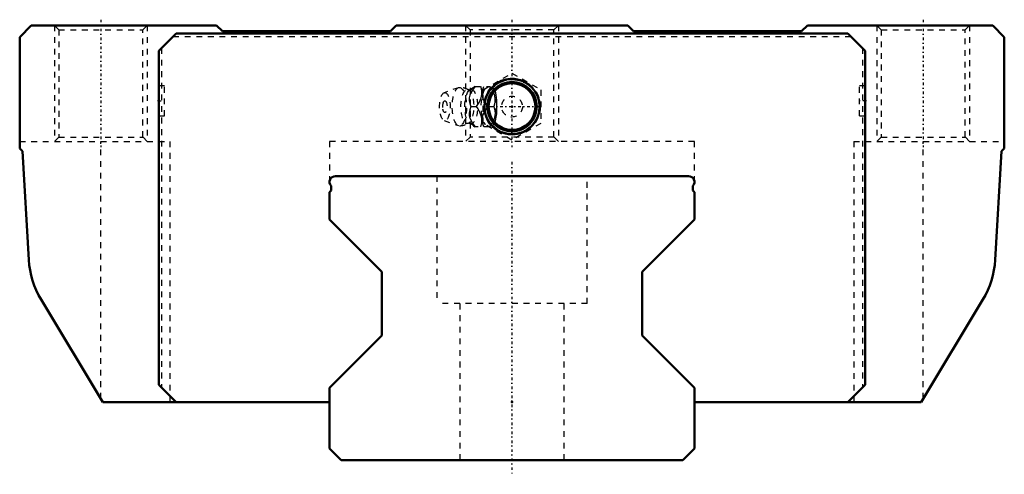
# Model space of a CAD drawing. Header units: millimetres. Extents: x -85 to 85, y -2 to 76.
import ezdxf

# ---------------------------------------------------------------- set-up
doc = ezdxf.new("R2010")
doc.units = ezdxf.units.MM
doc.linetypes.add('Center', pattern=[1.5, 0.45, -0.5, 0.05, -0.5])
doc.linetypes.add('Dashed', pattern=[2, 1, -1])
for name, color, linetype, lineweight in [('2d ConnectionPoints', 7, 'Continuous', 50), ('AM_0', 7, 'Continuous', 50), ('AM_5', 3, 'Continuous', 25), ('AM_7', 7, 'Center', 25), ('AM_9', 6, 'Dashed', 25)]:
    doc.layers.add(name, color=color, linetype=linetype, lineweight=lineweight)

# ---------------------------------------------------------------- blocks, each defined once
blk = doc.blocks.new('1_B_PT1_8_SRN_grease_nipple_joint_0_in_i313o64t8mp13c2psd5e5edia________2')
at = {"layer": 'AM_5', "linetype": 'Dashed'}
blk.add_arc((0, 61), 4.28, 75, 15, dxfattribs=at)
at = {"layer": 'AM_7'}
blk.add_line((-5.12, 61), (5.12, 61), dxfattribs=at)
at = {"layer": 'AM_9'}
for p, q in [((-5, 63.89), (0, 66.77)), ((0, 66.77), (5, 63.89)), ((-9.25, 64.27), (-11.71, 63.4)), ((-6.42, 64.5), (-3.85, 64.5)), ((-5, 58.11), (-5, 63.89)), ((-3.56, 64.15), (-3.85, 64.5)), ((5, 63.89), (5, 58.11)), ((-7.13, 61), (-6.14, 61)), ((-4.1, 61), (-3.12, 61)), ((-11.71, 58.6), (-9.25, 57.73)), ((0, 55.23), (-5, 58.11)), ((-3.85, 57.5), (-3.56, 57.85)), ((5, 58.11), (0, 55.23)), ((-3.85, 57.5), (-6.42, 57.5))]:
    blk.add_line(p, q, dxfattribs=at)
for points in [[(-7.26, 63.88), (-7.29, 63.87), (-7.36, 63.86), (-7.45, 63.87), (-7.48, 63.88)], [(-6.37, 64.5), (-6.77, 63.95), (-7.11, 63.37), (-7.28, 62.96), (-7.37, 62.54), (-7.37, 62.04), (-7.29, 61.55), (-7.13, 61)], [(-6.41, 64.51), (-6.45, 64.47), (-6.68, 64.27), (-6.99, 64.05), (-7.27, 63.88)], [(-6.14, 61), (-5.66, 61.73), (-5.47, 62.13), (-5.32, 62.53), (-5.21, 63.09), (-5.21, 63.66), (-5.28, 64.09), (-5.39, 64.5)], [(-4.1, 61), (-4.5, 61.55), (-4.84, 62.13), (-5.01, 62.54), (-5.1, 62.96), (-5.1, 63.46), (-5.02, 63.95), (-4.86, 64.5)], [(-3.87, 64.5), (-3.39, 63.77), (-3.2, 63.37), (-3.05, 62.97), (-2.94, 62.41), (-2.94, 61.84), (-3, 61.41), (-3.12, 61)], [(-3.56, 57.84), (-3.51, 57.82), (-3.38, 57.81), (-3.25, 57.86), (-3.13, 57.96), (-3.02, 58.12), (-2.84, 58.56), (-2.71, 59.16), (-2.64, 59.73), (-2.6, 60.32), (-2.59, 61.23), (-2.63, 62.14), (-2.67, 62.57), (-2.73, 62.99), (-2.82, 63.38), (-2.93, 63.71), (-3.05, 63.93), (-3.19, 64.09), (-3.43, 64.19), (-3.56, 64.16)], [(-7.13, 61), (-7.29, 60.45), (-7.38, 59.87), (-7.37, 59.46), (-7.28, 59.04), (-7.06, 58.54), (-6.77, 58.05), (-6.37, 57.5)], [(-5.39, 57.5), (-5.22, 58.23), (-5.2, 58.63), (-5.22, 59.03), (-5.36, 59.59), (-5.6, 60.16), (-5.85, 60.59), (-6.14, 61)], [(-4.86, 57.5), (-5.02, 58.05), (-5.11, 58.63), (-5.1, 59.04), (-5.01, 59.46), (-4.8, 59.96), (-4.5, 60.45), (-4.1, 61)], [(-3.12, 61), (-2.95, 60.27), (-2.93, 59.87), (-2.95, 59.47), (-3.09, 58.91), (-3.33, 58.34), (-3.58, 57.91), (-3.87, 57.5)], [(-7.48, 58.12), (-7.48, 58.12), (-7.43, 58.14), (-7.35, 58.14), (-7.28, 58.13), (-7.26, 58.12)], [(-7.27, 58.12), (-7.22, 58.1), (-6.9, 57.89), (-6.63, 57.69), (-6.42, 57.5), (-6.41, 57.5)]]:
    blk.add_lwpolyline(points, dxfattribs=at)
for radius in [4.88, 4.86, 4.8, 4.67, 4.06, 1.8]:
    blk.add_circle((0, 61), radius, dxfattribs=at)
for centre, radius, start, end in [((-9.09, 61), 3.3, 60.8606, 90), ((-10.18, 61), 1.82, 153.7155, 206.2845), ((-9.09, 61), 3.3, 270, 299.1394)]:
    blk.add_arc(centre, radius, start, end, dxfattribs=at)
for centre, major_axis in [((-11.59, 61), (0, 2.42)), ((-9.09, 61), (0, 3.3)), ((-7.71, 61), (0, 2.94)), ((-7.04, 61), (0, 2.94)), ((-11.59, 61), (0, 1.01))]:
    blk.add_ellipse(centre, major_axis=major_axis, ratio=0.374607, dxfattribs=at)
for major_axis, start_param, end_param in [((0, 3.44), 0.434797, 2.707526), ((0, 3.44), 5.871519, 6.288916), ((0, -3.44), 0.411667, 2.729926), ((0, 3.44), 3.136114, 3.553259)]:
    blk.add_ellipse((-4.08, 61), major_axis=major_axis, ratio=0.374607, start_param=start_param, end_param=end_param, dxfattribs=at)
blk = doc.blocks.new('2_SRN65CSSB_PT1_81_Slide25_55_0_in_i313o64t8mp13c2psd5e5edia________2')
at = {"layer": 'AM_0'}
for p, q in [((-83, 75), (-85, 73)), ((-51, 75), (-83, 75)), ((-50, 74), (-51, 75)), ((-20, 75), (-21, 74)), ((20, 75), (-20, 75)), ((21, 74), (20, 75)), ((51, 75), (50, 74)), ((83, 75), (51, 75)), ((85, 73), (83, 75)), ((-58, 73.6), (-61, 70.6)), ((58, 73.6), (-58, 73.6)), ((-21, 74), (-50, 74)), ((50, 74), (21, 74)), ((61, 70.6), (58, 73.6)), ((-85, 73), (-85, 53.8)), ((85, 53.8), (85, 73)), ((-61, 70.6), (-61, 13)), ((61, 13), (61, 70.6)), ((-85, 53.8), (-84.5, 53.3)), ((-84.5, 53.3), (-83.43, 34.57)), ((83.43, 34.57), (84.5, 53.3)), ((84.5, 53.3), (85, 53.8)), ((-81.3, 27.69), (-70.64, 10)), ((70.64, 10), (81.3, 27.69)), ((-61, 13), (-58, 10)), ((58, 10), (61, 13)), ((-70.64, 10), (-31.5, 10)), ((31.5, 10), (70.64, 10))]:
    blk.add_line(p, q, dxfattribs=at)
for radius in [4.76, 4.27, 4.03]:
    blk.add_circle((0, 61), radius, dxfattribs=at)
for centre, start, end in [((-68.45, 35.43), 183.2717, 211.0775), ((68.45, 35.43), 328.9225, 356.7283)]:
    blk.add_arc(centre, 15, start, end, dxfattribs=at)
at = {"layer": 'AM_5', "linetype": 'Dashed'}
for p, q in [((-79, 75), (-79, 55)), ((-63, 75), (-63, 55)), ((-8, 75), (-8, 55)), ((8, 75), (8, 55)), ((63, 75), (63, 55)), ((79, 75), (79, 55))]:
    blk.add_line(p, q, dxfattribs=at)
at = {"layer": 'AM_5'}
blk.add_arc((0, 61), 4.86, 75, 15, dxfattribs=at)
at = {"layer": 'AM_7'}
for p, q in [((-71, 76), (-71, 54)), ((0, 76), (0, 54)), ((71, 76), (71, 54)), ((-61.05, 62), (-59.95, 62)), ((61.05, 62), (59.95, 62))]:
    blk.add_line(p, q, dxfattribs=at)
at = {"layer": 'AM_9'}
for p, q in [((-79, 75), (-78.25, 74.25)), ((-63.75, 74.25), (-63, 75)), ((-8, 75), (-7.25, 74.25)), ((7.25, 74.25), (8, 75)), ((63, 75), (63.75, 74.25)), ((78.25, 74.25), (79, 75)), ((-78.25, 74.25), (-78.25, 55.75)), ((-78.25, 74.25), (-63.75, 74.25)), ((-63.75, 55.75), (-63.75, 74.25)), ((-58.5, 73.1), (58.5, 73.1)), ((-7.25, 74.25), (-7.25, 55.75)), ((7.25, 74.25), (-7.25, 74.25)), ((7.25, 55.75), (7.25, 74.25)), ((63.75, 74.25), (63.75, 55.75)), ((63.75, 74.25), (78.25, 74.25)), ((78.25, 55.75), (78.25, 74.25)), ((-60.5, 71.1), (-60.5, 12.5)), ((60.5, 71.1), (60.5, 12.5)), ((-60, 64.6), (-61, 64.6)), ((-60, 59.4), (-60, 64.6)), ((60, 59.4), (60, 64.6)), ((61, 64.6), (60, 64.6)), ((-61, 59.4), (-60, 59.4)), ((60, 59.4), (61, 59.4)), ((-85, 55), (-59, 55)), ((-78.25, 55.75), (-79, 55)), ((-78.25, 55.75), (-63.75, 55.75)), ((-71, 10.6), (-71, 55)), ((-63, 55), (-63.75, 55.75)), ((-59, 10), (-59, 55)), ((31.5, 55), (-31.5, 55)), ((-31.5, 55), (-31.5, 48)), ((-7.25, 55.75), (-8, 55)), ((7.25, 55.75), (-7.25, 55.75)), ((8, 55), (7.25, 55.75)), ((31.5, 48), (31.5, 55)), ((59, 55), (59, 10)), ((59, 55), (85, 55)), ((63.75, 55.75), (63, 55)), ((63.75, 55.75), (78.25, 55.75)), ((71, 10.6), (71, 55)), ((79, 55), (78.25, 55.75))]:
    blk.add_line(p, q, dxfattribs=at)
blk = doc.blocks.new('3_SRN65C127035_Track_0_in_i313o64t8mp13c2psd5e5edia________2')
at = {"layer": 'AM_0'}
for p, q in [((30.5, 49), (-30.5, 49)), ((-31.25, 46.51), (-31.5, 46.26)), ((-31.5, 46.26), (-31.5, 41.5)), ((-31.25, 47.34), (-31.25, 46.51)), ((31.25, 46.51), (31.25, 47.34)), ((31.5, 46.26), (31.25, 46.51)), ((31.5, 41.5), (31.5, 46.26)), ((-31.5, 41.5), (-22.5, 32.5)), ((22.5, 32.5), (31.5, 41.5)), ((-22.5, 32.5), (-22.5, 21.5)), ((22.5, 21.5), (22.5, 32.5)), ((-22.5, 21.5), (-31.5, 12.5)), ((31.5, 12.5), (22.5, 21.5)), ((-31.5, 12.5), (-31.5, 2)), ((31.5, 2), (31.5, 12.5)), ((-31.5, 2), (-29.5, 0)), ((29.5, 0), (31.5, 2)), ((-29.5, 0), (29.5, 0))]:
    blk.add_line(p, q, dxfattribs=at)
for centre, start, end in [((-30.5, 48), 90, 221.4096), ((30.5, 48), 318.5904, 90)]:
    blk.add_arc(centre, 1, start, end, dxfattribs=at)
at = {"layer": 'AM_7'}
blk.add_line((0, 51.45), (0, -2.45), dxfattribs=at)
at = {"layer": 'AM_9'}
for p, q in [((-13, 49), (-13, 27)), ((13, 27), (13, 49)), ((13, 27), (-13, 27)), ((-9, 27), (-9, 0)), ((9, 0), (9, 27))]:
    blk.add_line(p, q, dxfattribs=at)

msp = doc.modelspace()

# ---------------------------------------------------------------- linework, layer by layer
at = {"layer": '2d ConnectionPoints'}
for p in [(-61, 62), (-61, 62), (61, 62), (61, 62), (0, 61), (0, 61), (0, 10), (0, 10), (0, 0), (0, 0)]:
    msp.add_point(p, dxfattribs=at)

# ---------------------------------------------------------------- block references
for name in ['2_SRN65CSSB_PT1_81_Slide25_55_0_in_i313o64t8mp13c2psd5e5edia________2', '1_B_PT1_8_SRN_grease_nipple_joint_0_in_i313o64t8mp13c2psd5e5edia________2', '3_SRN65C127035_Track_0_in_i313o64t8mp13c2psd5e5edia________2']:
    msp.add_blockref(name, (0, 0))

doc.saveas('drawing.dxf')
